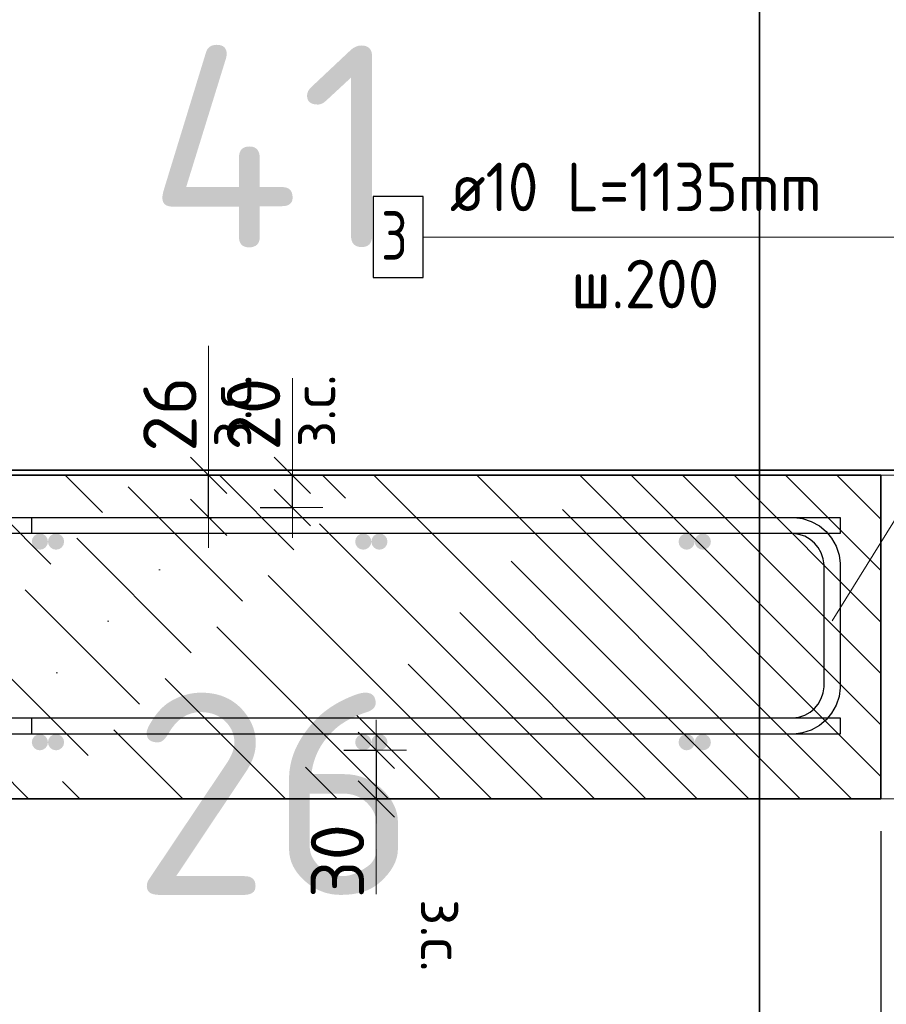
# Model space of a CAD drawing. Header units: metres. Extents: x -38 to 114, y -15 to 21.
# Tile 77 of 244: x 87.754 to 88.29, y -4.423 to -3.814. Entities that reach past the tile are written whole.
import ezdxf

# ---------------------------------------------------------------- set-up
doc = ezdxf.new("R2010")
doc.units = ezdxf.units.M
doc.header["$PDMODE"] = 65
for name, color, linetype, lineweight in [('XR$4$Арм. стержнями верхней зоны', 180, 'Continuous', 35), ('XR$4$Арм. стержнями нижней зоны', 180, 'Continuous', 35), ('XR$4$Арм.стержн. Арматура края', 96, 'Continuous', 35), ('XR$4$ВК__отв в полу 1-2 эт', 220, 'Continuous', 25), ('XR$4$Размерная линия (1)', 7, 'Continuous', 13), ('XR$4$Размерная линия_ общее', 7, 'Continuous', 13), ('XR$6$Арм. стержнями верхней зоны', 180, 'Continuous', 35), ('XR$6$Арм. стержнями нижней зоны', 180, 'Continuous', 35), ('XR$6$Арм.стержн. Арматура края', 96, 'Continuous', 35), ('XR$6$ВК__отв в полу 1-2 эт', 220, 'Continuous', 25), ('XR$6$Размерная линия (1)', 7, 'Continuous', 13), ('XR$6$Размерная линия_ общее', 7, 'Continuous', 13)]:
    doc.layers.add(name, color=color, linetype=linetype, lineweight=lineweight)
doc.styles.add('ISOCPEUR', font='txt')
doc.dimstyles.new('DIMSTYLE_11', dxfattribs={"dimtxt": 0.033, "dimasz": 0.0375, "dimexe": 0, "dimexo": 0, "dimgap": 0.0165, "dimtad": 2, "dimdec": 0, "dimlfac": 1000, "dimrnd": 1, "dimzin": 12, "dimdsep": 46, "dimtxsty": 'ISOCPEUR', "dimblk1": 'ALL_ML_STRICH', "dimblk2": 'ALL_ML_STRICH', "dimsah": 1, "dimcen": 0, "dimclrd": 7, "dimclre": 256, "dimclrt": 7, "dimadec": 0, "dimazin": 0, "dimtfac": 1, "dimtdec": 0, "dimtix": 1, "dimtmove": 2, "dimatfit": 3, "dimfxl": 0, "dimtvp": 1.2, "dimtzin": 0, "dimlwd": 0, "dimlwe": -3, "dimarcsym": 0})
doc.dimstyles.new('DIMSTYLE_24', dxfattribs={"dimtxt": 0.03, "dimasz": 0.03, "dimexe": 0, "dimexo": 0, "dimgap": 0.015, "dimtad": 2, "dimdec": 0, "dimlfac": 1000, "dimrnd": 5, "dimzin": 12, "dimdsep": 46, "dimtxsty": 'ISOCPEUR', "dimblk1": 'ALL_ML_STRICH', "dimblk2": 'ALL_ML_STRICH', "dimsah": 1, "dimcen": 0, "dimclrd": 7, "dimclre": 256, "dimclrt": 7, "dimadec": 0, "dimazin": 0, "dimtfac": 1, "dimtdec": 0, "dimtix": 1, "dimtmove": 2, "dimatfit": 3, "dimfxl": 0, "dimtzin": 0, "dimlwd": 0, "dimlwe": -3, "dimarcsym": 0})
pattern_1 = [(0, (0.45, 0.45), (0.225, 0.225), [0.225, -0.225]), (90, (0.45, 0.45), (-0.225, 0.225), [0.225, -0.225])]
pattern_2 = [(135, (0, 0), (-0.031819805, -0.031819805), [0.4, -0.05, 0, -0.05]), (135, (-0.01591, -0.01591), (-0.031819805, -0.031819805), [0.8, -0.1, 0.1, -0.1])]

# ---------------------------------------------------------------- blocks, each defined once
blk = doc.blocks.new('ALL_ML_STRICH')
at = {"color": 0, "linetype": 'ByBlock', "lineweight": -2}
for p, q in [((0, -0.5), (0, 0.5)), ((-0.3, -0.3), (0.3, 0.3)), ((-1, 0), (0.5, 0))]:
    blk.add_line(p, q, dxfattribs=at)
blk = doc.blocks.new('*D427')
at = {"layer": 'DEFPOINTS', "color": 7, "linetype": 'Continuous', "lineweight": 13, "transparency": 33554687}
for p in [(87.9344, -4.26585), (87.97439, -4.26585), (87.9344, -4.29585)]:
    blk.add_point(p, dxfattribs=at)
at = {"layer": 'XR$4$Размерная линия_ общее', "color": 253, "linetype": 'Continuous', "lineweight": -2, "true_color": 0xa0a0a0, "transparency": 33554687}
for p, q in [((87.9544, -4.26585), (87.97439, -4.26585)), ((87.9544, -4.29585), (87.97439, -4.29585))]:
    blk.add_line(p, q, dxfattribs=at)
at = {"layer": 'XR$4$Размерная линия_ общее', "color": 7, "linetype": 'Continuous', "lineweight": -2, "transparency": 33554687}
blk.add_line((87.97439, -4.26585), (87.97439, -4.29585), dxfattribs=at)
at = {"layer": 'XR$4$Размерная линия_ общее', "color": 7, "linetype": 'Continuous', "lineweight": 13, "transparency": 33554687, "xscale": 0.0375, "yscale": 0.0375, "zscale": 0.0375}
for p, rotation in [((87.97439, -4.26585), 90), ((87.97439, -4.29585), 270)]:
    blk.add_blockref('ALL_ML_STRICH', p, dxfattribs=dict(at, rotation=rotation))
at = {"layer": 'XR$4$Размерная линия_ общее', "color": 7, "linetype": 'Continuous', "lineweight": 13, "transparency": 33554687, "insert": (87.95039, -4.33427), "char_height": 0.033, "width": 0.066, "attachment_point": 5, "rotation": 90, "style": 'ISOCPEUR'}
blk.add_mtext('\\A1;{30}', dxfattribs=at)
at = {"layer": 'XR$4$Размерная линия_ общее', "color": 7, "linetype": 'Continuous', "lineweight": 13, "transparency": 33554687, "insert": (88.02893, -4.35775), "char_height": 0.027, "width": 0.00135, "attachment_point": 1, "rotation": 270, "line_spacing_factor": 0.60241, "style": 'ISOCPEUR'}
blk.add_mtext('з.с.', dxfattribs=at)
blk = doc.blocks.new('*D430')
at = {"layer": 'DEFPOINTS', "color": 7, "linetype": 'Continuous', "lineweight": 13, "transparency": 33554687}
for p in [(88.28635, -4.29585), (88.46635, -4.39585), (88.28635, -4.45873)]:
    blk.add_point(p, dxfattribs=at)
at = {"layer": 'XR$4$Размерная линия (1)', "color": 9, "linetype": 'Continuous', "lineweight": -2, "true_color": 0xc7c7c7, "transparency": 33554687}
for p, q in [((88.28635, -4.31585), (88.28635, -4.45873)), ((88.46635, -4.41585), (88.46635, -4.45873))]:
    blk.add_line(p, q, dxfattribs=at)
at = {"layer": 'XR$4$Размерная линия (1)', "color": 7, "linetype": 'Continuous', "lineweight": -2, "transparency": 33554687}
blk.add_line((88.28635, -4.45873), (88.46635, -4.45873), dxfattribs=at)
at = {"layer": 'XR$4$Размерная линия (1)', "color": 7, "linetype": 'Continuous', "lineweight": 13, "transparency": 33554687, "xscale": 0.03, "yscale": 0.03, "zscale": 0.03, "rotation": 180}
blk.add_blockref('ALL_ML_STRICH', (88.28635, -4.45873), dxfattribs=at)
at = {"layer": 'XR$4$Размерная линия (1)', "color": 7, "linetype": 'Continuous', "lineweight": 13, "transparency": 33554687, "xscale": 0.03, "yscale": 0.03, "zscale": 0.03}
blk.add_blockref('ALL_ML_STRICH', (88.46635, -4.45873), dxfattribs=at)
at = {"layer": 'XR$4$Размерная линия (1)', "color": 7, "linetype": 'Continuous', "lineweight": 13, "transparency": 33554687, "insert": (88.38085, -4.43373), "char_height": 0.03, "width": 0.09, "attachment_point": 5, "style": 'ISOCPEUR'}
blk.add_mtext('\\A1;{180}', dxfattribs=at)
blk = doc.blocks.new('*D474')
at = {"layer": 'DEFPOINTS', "color": 7, "linetype": 'Continuous', "lineweight": 13, "transparency": 33554687}
for p in [(87.83074, -4.09585), (87.83074, -4.12185), (87.87072, -4.12185)]:
    blk.add_point(p, dxfattribs=at)
at = {"layer": 'XR$4$Размерная линия_ общее', "color": 253, "linetype": 'Continuous', "lineweight": -2, "true_color": 0xa0a0a0, "transparency": 33554687}
for p, q in [((87.85074, -4.09585), (87.87072, -4.09585)), ((87.85074, -4.12185), (87.87072, -4.12185))]:
    blk.add_line(p, q, dxfattribs=at)
at = {"layer": 'XR$4$Размерная линия_ общее', "color": 7, "linetype": 'Continuous', "lineweight": -2, "transparency": 33554687}
blk.add_line((87.87072, -4.12185), (87.87072, -4.09585), dxfattribs=at)
at = {"layer": 'XR$4$Размерная линия_ общее', "color": 7, "linetype": 'Continuous', "lineweight": 13, "transparency": 33554687, "xscale": 0.0375, "yscale": 0.0375, "zscale": 0.0375}
for p, rotation in [((87.87072, -4.09585), 90), ((87.87072, -4.12185), 270)]:
    blk.add_blockref('ALL_ML_STRICH', p, dxfattribs=dict(at, rotation=rotation))
at = {"layer": 'XR$4$Размерная линия_ общее', "color": 7, "linetype": 'Continuous', "lineweight": 13, "transparency": 33554687, "insert": (87.87026, -4.07849), "char_height": 0.027, "width": 0.00135, "attachment_point": 1, "rotation": 90, "line_spacing_factor": 0.60241, "style": 'ISOCPEUR'}
blk.add_mtext('з.с.', dxfattribs=at)
at = {"layer": 'XR$4$Размерная линия_ общее', "color": 7, "linetype": 'Continuous', "lineweight": 13, "transparency": 33554687, "insert": (87.84672, -4.05812), "char_height": 0.033, "width": 0.066, "attachment_point": 5, "rotation": 90, "style": 'ISOCPEUR'}
blk.add_mtext('\\A1;{26}', dxfattribs=at)
blk = doc.blocks.new('*D729')
at = {"layer": 'DEFPOINTS', "color": 7, "linetype": 'Continuous', "lineweight": 13, "transparency": 33554687}
for p in [(87.88253, -4.09585), (87.88253, -4.11585), (87.92252, -4.11585)]:
    blk.add_point(p, dxfattribs=at)
at = {"layer": 'XR$6$Размерная линия_ общее', "color": 253, "linetype": 'Continuous', "lineweight": -2, "true_color": 0xa0a0a0, "transparency": 33554687}
for p, q in [((87.90253, -4.09585), (87.92252, -4.09585)), ((87.90253, -4.11585), (87.92252, -4.11585))]:
    blk.add_line(p, q, dxfattribs=at)
at = {"layer": 'XR$6$Размерная линия_ общее', "color": 7, "linetype": 'Continuous', "lineweight": -2, "transparency": 33554687}
blk.add_line((87.92252, -4.11585), (87.92252, -4.09585), dxfattribs=at)
at = {"layer": 'XR$6$Размерная линия_ общее', "color": 7, "linetype": 'Continuous', "lineweight": 13, "transparency": 33554687, "xscale": 0.0375, "yscale": 0.0375, "zscale": 0.0375}
for p, rotation in [((87.92252, -4.09585), 90), ((87.92252, -4.11585), 270)]:
    blk.add_blockref('ALL_ML_STRICH', p, dxfattribs=dict(at, rotation=rotation))
at = {"layer": 'XR$6$Размерная линия_ общее', "color": 7, "linetype": 'Continuous', "lineweight": 13, "transparency": 33554687, "insert": (87.92206, -4.07849), "char_height": 0.027, "width": 0.00135, "attachment_point": 1, "rotation": 90, "line_spacing_factor": 0.60241, "style": 'ISOCPEUR'}
blk.add_mtext('з.с.', dxfattribs=at)
at = {"layer": 'XR$6$Размерная линия_ общее', "color": 7, "linetype": 'Continuous', "lineweight": 13, "transparency": 33554687, "insert": (87.89852, -4.05812), "char_height": 0.033, "width": 0.066, "attachment_point": 5, "rotation": 90, "style": 'ISOCPEUR'}
blk.add_mtext('\\A1;{20}', dxfattribs=at)
blk = doc.blocks.new('*D730')
at = {"layer": 'DEFPOINTS', "color": 7, "linetype": 'Continuous', "lineweight": 13, "transparency": 33554687}
for p in [(87.9344, -4.26585), (87.97439, -4.26585), (87.9344, -4.29585)]:
    blk.add_point(p, dxfattribs=at)
at = {"layer": 'XR$6$Размерная линия_ общее', "color": 253, "linetype": 'Continuous', "lineweight": -2, "true_color": 0xa0a0a0, "transparency": 33554687}
for p, q in [((87.9544, -4.26585), (87.97439, -4.26585)), ((87.9544, -4.29585), (87.97439, -4.29585))]:
    blk.add_line(p, q, dxfattribs=at)
at = {"layer": 'XR$6$Размерная линия_ общее', "color": 7, "linetype": 'Continuous', "lineweight": -2, "transparency": 33554687}
blk.add_line((87.97439, -4.26585), (87.97439, -4.29585), dxfattribs=at)
at = {"layer": 'XR$6$Размерная линия_ общее', "color": 7, "linetype": 'Continuous', "lineweight": 13, "transparency": 33554687, "xscale": 0.0375, "yscale": 0.0375, "zscale": 0.0375}
for p, rotation in [((87.97439, -4.26585), 90), ((87.97439, -4.29585), 270)]:
    blk.add_blockref('ALL_ML_STRICH', p, dxfattribs=dict(at, rotation=rotation))
at = {"layer": 'XR$6$Размерная линия_ общее', "color": 7, "linetype": 'Continuous', "lineweight": 13, "transparency": 33554687, "insert": (87.95039, -4.33427), "char_height": 0.033, "width": 0.066, "attachment_point": 5, "rotation": 90, "style": 'ISOCPEUR'}
blk.add_mtext('\\A1;{30}', dxfattribs=at)
at = {"layer": 'XR$6$Размерная линия_ общее', "color": 7, "linetype": 'Continuous', "lineweight": 13, "transparency": 33554687, "insert": (88.02893, -4.35775), "char_height": 0.027, "width": 0.00135, "attachment_point": 1, "rotation": 270, "line_spacing_factor": 0.60241, "style": 'ISOCPEUR'}
blk.add_mtext('з.с.', dxfattribs=at)
blk = doc.blocks.new('*D735')
at = {"layer": 'DEFPOINTS', "color": 7, "linetype": 'Continuous', "lineweight": 13, "transparency": 33554687}
for p in [(88.28635, -4.29585), (88.46635, -4.39585), (88.28635, -4.45873)]:
    blk.add_point(p, dxfattribs=at)
at = {"layer": 'XR$6$Размерная линия (1)', "color": 9, "linetype": 'Continuous', "lineweight": -2, "true_color": 0xc7c7c7, "transparency": 33554687}
for p, q in [((88.28635, -4.31585), (88.28635, -4.45873)), ((88.46635, -4.41585), (88.46635, -4.45873))]:
    blk.add_line(p, q, dxfattribs=at)
at = {"layer": 'XR$6$Размерная линия (1)', "color": 7, "linetype": 'Continuous', "lineweight": -2, "transparency": 33554687}
blk.add_line((88.28635, -4.45873), (88.46635, -4.45873), dxfattribs=at)
at = {"layer": 'XR$6$Размерная линия (1)', "color": 7, "linetype": 'Continuous', "lineweight": 13, "transparency": 33554687, "xscale": 0.03, "yscale": 0.03, "zscale": 0.03, "rotation": 180}
blk.add_blockref('ALL_ML_STRICH', (88.28635, -4.45873), dxfattribs=at)
at = {"layer": 'XR$6$Размерная линия (1)', "color": 7, "linetype": 'Continuous', "lineweight": 13, "transparency": 33554687, "xscale": 0.03, "yscale": 0.03, "zscale": 0.03}
blk.add_blockref('ALL_ML_STRICH', (88.46635, -4.45873), dxfattribs=at)
at = {"layer": 'XR$6$Размерная линия (1)', "color": 7, "linetype": 'Continuous', "lineweight": 13, "transparency": 33554687, "insert": (88.38085, -4.43373), "char_height": 0.03, "width": 0.09, "attachment_point": 5, "style": 'ISOCPEUR'}
blk.add_mtext('\\A1;{180}', dxfattribs=at)

msp = doc.modelspace()

# ---------------------------------------------------------------- hatches: boundary and pattern name
at = {"linetype": 'Continuous', "lineweight": 13, "transparency": 33554687}
h = msp.add_hatch(dxfattribs=at)
h.set_pattern_fill('__________540', scale=0.015, style=0, pattern_type=2)
h.set_pattern_definition(pattern_2)
h.paths.add_polyline_path([(88.28635, -4.29585), (88.28635, -4.09585), (87.64199, -4.09585), (87.64199, -4.29585)], flags=0)
h = msp.add_hatch(dxfattribs=at)
h.set_pattern_fill('__________540', scale=0.015, style=0, pattern_type=2)
h.set_pattern_definition(pattern_2)
h.paths.add_polyline_path([(88.28635, -4.29585), (88.28635, -4.09585), (87.64199, -4.09585), (87.64199, -4.29585)], flags=0)
h = msp.add_hatch(dxfattribs=at)
h.set_pattern_fill('____', scale=0.225, style=0, pattern_type=2)
h.set_pattern_definition(pattern_1)
h.paths.add_polyline_path([(88.46635, -4.09585), (88.28635, -4.09585), (88.28635, -4.29585), (88.46635, -4.29585)], flags=0)
h = msp.add_hatch(dxfattribs=at)
h.set_pattern_fill('____', scale=0.225, style=0, pattern_type=2)
h.set_pattern_definition(pattern_1)
h.paths.add_polyline_path([(88.46635, -4.09585), (88.28635, -4.09585), (88.28635, -4.29585), (88.46635, -4.29585)], flags=0)
at = {"layer": 'XR$4$Арм. стержнями верхней зоны', "linetype": 'Continuous', "lineweight": 50, "transparency": 33554687}
for points in [[(87.78135, -4.13685), (87.78097, -4.13493), (87.77989, -4.13331), (87.77827, -4.13223), (87.77635, -4.13185), (87.77444, -4.13223), (87.77282, -4.13331), (87.77173, -4.13493), (87.77135, -4.13685), (87.77173, -4.13876), (87.77282, -4.14038), (87.77444, -4.14147), (87.77635, -4.14185), (87.77827, -4.14147), (87.77989, -4.14038), (87.78097, -4.13876)], [(87.98135, -4.13685), (87.98097, -4.13493), (87.97989, -4.13331), (87.97827, -4.13223), (87.97635, -4.13185), (87.97444, -4.13223), (87.97282, -4.13331), (87.97173, -4.13493), (87.97135, -4.13685), (87.97173, -4.13876), (87.97282, -4.14038), (87.97444, -4.14147), (87.97635, -4.14185), (87.97827, -4.14147), (87.97989, -4.14038), (87.98097, -4.13876)], [(88.18135, -4.13685), (88.18097, -4.13493), (88.17989, -4.13331), (88.17827, -4.13223), (88.17635, -4.13185), (88.17444, -4.13223), (88.17282, -4.13331), (88.17173, -4.13493), (88.17135, -4.13685), (88.17173, -4.13876), (88.17282, -4.14038), (88.17444, -4.14147), (88.17635, -4.14185), (88.17827, -4.14147), (88.17989, -4.14038), (88.18097, -4.13876)]]:
    msp.add_hatch(color=4, dxfattribs=at).paths.add_polyline_path(points)
at = {"layer": 'XR$4$Арм. стержнями нижней зоны', "linetype": 'Continuous', "lineweight": 50, "transparency": 33554687}
for points in [[(87.78135, -4.26085), (87.78097, -4.25893), (87.77989, -4.25731), (87.77827, -4.25623), (87.77635, -4.25585), (87.77444, -4.25623), (87.77282, -4.25731), (87.77173, -4.25893), (87.77135, -4.26085), (87.77173, -4.26276), (87.77282, -4.26438), (87.77444, -4.26547), (87.77635, -4.26585), (87.77827, -4.26547), (87.77989, -4.26438), (87.78097, -4.26276)], [(87.98135, -4.26085), (87.98097, -4.25893), (87.97989, -4.25731), (87.97827, -4.25623), (87.97635, -4.25585), (87.97444, -4.25623), (87.97282, -4.25731), (87.97173, -4.25893), (87.97135, -4.26085), (87.97173, -4.26276), (87.97282, -4.26438), (87.97444, -4.26547), (87.97635, -4.26585), (87.97827, -4.26547), (87.97989, -4.26438), (87.98097, -4.26276)], [(88.18135, -4.26085), (88.18097, -4.25893), (88.17989, -4.25731), (88.17827, -4.25623), (88.17635, -4.25585), (88.17444, -4.25623), (88.17282, -4.25731), (88.17173, -4.25893), (88.17135, -4.26085), (88.17173, -4.26276), (88.17282, -4.26438), (88.17444, -4.26547), (88.17635, -4.26585), (88.17827, -4.26547), (88.17989, -4.26438), (88.18097, -4.26276)]]:
    msp.add_hatch(color=4, dxfattribs=at).paths.add_polyline_path(points)
at = {"layer": 'XR$4$Арм.стержн. Арматура края', "linetype": 'Continuous', "lineweight": 50, "transparency": 33554687}
for points in [[(87.77135, -4.13685), (87.77097, -4.13493), (87.76989, -4.13331), (87.76827, -4.13223), (87.76635, -4.13185), (87.76444, -4.13223), (87.76282, -4.13331), (87.76173, -4.13493), (87.76135, -4.13685), (87.76173, -4.13876), (87.76282, -4.14038), (87.76444, -4.14147), (87.76635, -4.14185), (87.76827, -4.14147), (87.76989, -4.14038), (87.77097, -4.13876)], [(87.97135, -4.13685), (87.97097, -4.13493), (87.96989, -4.13331), (87.96827, -4.13223), (87.96635, -4.13185), (87.96444, -4.13223), (87.96282, -4.13331), (87.96173, -4.13493), (87.96135, -4.13685), (87.96173, -4.13876), (87.96282, -4.14038), (87.96444, -4.14147), (87.96635, -4.14185), (87.96827, -4.14147), (87.96989, -4.14038), (87.97097, -4.13876)], [(88.17135, -4.13685), (88.17097, -4.13493), (88.16989, -4.13331), (88.16827, -4.13223), (88.16635, -4.13185), (88.16444, -4.13223), (88.16282, -4.13331), (88.16173, -4.13493), (88.16135, -4.13685), (88.16173, -4.13876), (88.16282, -4.14038), (88.16444, -4.14147), (88.16635, -4.14185), (88.16827, -4.14147), (88.16989, -4.14038), (88.17097, -4.13876)], [(87.77135, -4.26085), (87.77097, -4.25893), (87.76989, -4.25731), (87.76827, -4.25623), (87.76635, -4.25585), (87.76444, -4.25623), (87.76282, -4.25731), (87.76173, -4.25893), (87.76135, -4.26085), (87.76173, -4.26276), (87.76282, -4.26438), (87.76444, -4.26547), (87.76635, -4.26585), (87.76827, -4.26547), (87.76989, -4.26438), (87.77097, -4.26276)], [(87.97135, -4.26085), (87.97097, -4.25893), (87.96989, -4.25731), (87.96827, -4.25623), (87.96635, -4.25585), (87.96444, -4.25623), (87.96282, -4.25731), (87.96173, -4.25893), (87.96135, -4.26085), (87.96173, -4.26276), (87.96282, -4.26438), (87.96444, -4.26547), (87.96635, -4.26585), (87.96827, -4.26547), (87.96989, -4.26438), (87.97097, -4.26276)], [(88.17135, -4.26085), (88.17097, -4.25893), (88.16989, -4.25731), (88.16827, -4.25623), (88.16635, -4.25585), (88.16444, -4.25623), (88.16282, -4.25731), (88.16173, -4.25893), (88.16135, -4.26085), (88.16173, -4.26276), (88.16282, -4.26438), (88.16444, -4.26547), (88.16635, -4.26585), (88.16827, -4.26547), (88.16989, -4.26438), (88.17097, -4.26276)]]:
    msp.add_hatch(color=4, dxfattribs=at).paths.add_polyline_path(points)
at = {"layer": 'XR$6$Арм. стержнями верхней зоны', "linetype": 'Continuous', "lineweight": 50, "transparency": 33554687}
for points in [[(87.78135, -4.13685), (87.78097, -4.13493), (87.77989, -4.13331), (87.77827, -4.13223), (87.77635, -4.13185), (87.77444, -4.13223), (87.77282, -4.13331), (87.77173, -4.13493), (87.77135, -4.13685), (87.77173, -4.13876), (87.77282, -4.14038), (87.77444, -4.14147), (87.77635, -4.14185), (87.77827, -4.14147), (87.77989, -4.14038), (87.78097, -4.13876)], [(87.98135, -4.13685), (87.98097, -4.13493), (87.97989, -4.13331), (87.97827, -4.13223), (87.97635, -4.13185), (87.97444, -4.13223), (87.97282, -4.13331), (87.97173, -4.13493), (87.97135, -4.13685), (87.97173, -4.13876), (87.97282, -4.14038), (87.97444, -4.14147), (87.97635, -4.14185), (87.97827, -4.14147), (87.97989, -4.14038), (87.98097, -4.13876)], [(88.18135, -4.13685), (88.18097, -4.13493), (88.17989, -4.13331), (88.17827, -4.13223), (88.17635, -4.13185), (88.17444, -4.13223), (88.17282, -4.13331), (88.17173, -4.13493), (88.17135, -4.13685), (88.17173, -4.13876), (88.17282, -4.14038), (88.17444, -4.14147), (88.17635, -4.14185), (88.17827, -4.14147), (88.17989, -4.14038), (88.18097, -4.13876)]]:
    msp.add_hatch(color=4, dxfattribs=at).paths.add_polyline_path(points)
at = {"layer": 'XR$6$Арм. стержнями нижней зоны', "linetype": 'Continuous', "lineweight": 50, "transparency": 33554687}
for points in [[(87.78135, -4.26085), (87.78097, -4.25893), (87.77989, -4.25731), (87.77827, -4.25623), (87.77635, -4.25585), (87.77444, -4.25623), (87.77282, -4.25731), (87.77173, -4.25893), (87.77135, -4.26085), (87.77173, -4.26276), (87.77282, -4.26438), (87.77444, -4.26547), (87.77635, -4.26585), (87.77827, -4.26547), (87.77989, -4.26438), (87.78097, -4.26276)], [(87.98135, -4.26085), (87.98097, -4.25893), (87.97989, -4.25731), (87.97827, -4.25623), (87.97635, -4.25585), (87.97444, -4.25623), (87.97282, -4.25731), (87.97173, -4.25893), (87.97135, -4.26085), (87.97173, -4.26276), (87.97282, -4.26438), (87.97444, -4.26547), (87.97635, -4.26585), (87.97827, -4.26547), (87.97989, -4.26438), (87.98097, -4.26276)], [(88.18135, -4.26085), (88.18097, -4.25893), (88.17989, -4.25731), (88.17827, -4.25623), (88.17635, -4.25585), (88.17444, -4.25623), (88.17282, -4.25731), (88.17173, -4.25893), (88.17135, -4.26085), (88.17173, -4.26276), (88.17282, -4.26438), (88.17444, -4.26547), (88.17635, -4.26585), (88.17827, -4.26547), (88.17989, -4.26438), (88.18097, -4.26276)]]:
    msp.add_hatch(color=4, dxfattribs=at).paths.add_polyline_path(points)
at = {"layer": 'XR$6$Арм.стержн. Арматура края', "linetype": 'Continuous', "lineweight": 50, "transparency": 33554687}
for points in [[(87.77135, -4.13685), (87.77097, -4.13493), (87.76989, -4.13331), (87.76827, -4.13223), (87.76635, -4.13185), (87.76444, -4.13223), (87.76282, -4.13331), (87.76173, -4.13493), (87.76135, -4.13685), (87.76173, -4.13876), (87.76282, -4.14038), (87.76444, -4.14147), (87.76635, -4.14185), (87.76827, -4.14147), (87.76989, -4.14038), (87.77097, -4.13876)], [(87.97135, -4.13685), (87.97097, -4.13493), (87.96989, -4.13331), (87.96827, -4.13223), (87.96635, -4.13185), (87.96444, -4.13223), (87.96282, -4.13331), (87.96173, -4.13493), (87.96135, -4.13685), (87.96173, -4.13876), (87.96282, -4.14038), (87.96444, -4.14147), (87.96635, -4.14185), (87.96827, -4.14147), (87.96989, -4.14038), (87.97097, -4.13876)], [(88.17135, -4.13685), (88.17097, -4.13493), (88.16989, -4.13331), (88.16827, -4.13223), (88.16635, -4.13185), (88.16444, -4.13223), (88.16282, -4.13331), (88.16173, -4.13493), (88.16135, -4.13685), (88.16173, -4.13876), (88.16282, -4.14038), (88.16444, -4.14147), (88.16635, -4.14185), (88.16827, -4.14147), (88.16989, -4.14038), (88.17097, -4.13876)], [(87.77135, -4.26085), (87.77097, -4.25893), (87.76989, -4.25731), (87.76827, -4.25623), (87.76635, -4.25585), (87.76444, -4.25623), (87.76282, -4.25731), (87.76173, -4.25893), (87.76135, -4.26085), (87.76173, -4.26276), (87.76282, -4.26438), (87.76444, -4.26547), (87.76635, -4.26585), (87.76827, -4.26547), (87.76989, -4.26438), (87.77097, -4.26276)], [(87.97135, -4.26085), (87.97097, -4.25893), (87.96989, -4.25731), (87.96827, -4.25623), (87.96635, -4.25585), (87.96444, -4.25623), (87.96282, -4.25731), (87.96173, -4.25893), (87.96135, -4.26085), (87.96173, -4.26276), (87.96282, -4.26438), (87.96444, -4.26547), (87.96635, -4.26585), (87.96827, -4.26547), (87.96989, -4.26438), (87.97097, -4.26276)], [(88.17135, -4.26085), (88.17097, -4.25893), (88.16989, -4.25731), (88.16827, -4.25623), (88.16635, -4.25585), (88.16444, -4.25623), (88.16282, -4.25731), (88.16173, -4.25893), (88.16135, -4.26085), (88.16173, -4.26276), (88.16282, -4.26438), (88.16444, -4.26547), (88.16635, -4.26585), (88.16827, -4.26547), (88.16989, -4.26438), (88.17097, -4.26276)]]:
    msp.add_hatch(color=4, dxfattribs=at).paths.add_polyline_path(points)

# ---------------------------------------------------------------- linework, layer by layer
at = {"color": 7, "linetype": 'Continuous', "lineweight": 35, "transparency": 33554687}
for p, q in [((88.21143, -3.69271), (88.21143, -4.09271)), ((80.71143, -4.09271), (89.96143, -4.09271)), ((89.96143, -4.09271), (80.71143, -4.09271)), ((88.21143, -4.09271), (88.21143, -4.49271)), ((88.28635, -4.09585), (87.64199, -4.09585)), ((88.28635, -4.09585), (87.64199, -4.09585)), ((88.28635, -4.29585), (88.28635, -4.09585)), ((88.28635, -4.29585), (88.28635, -4.09585)), ((87.64199, -4.29585), (88.28635, -4.29585)), ((87.64199, -4.29585), (88.28635, -4.29585))]:
    msp.add_line(p, q, dxfattribs=at)
at = {"color": 7, "linetype": 'Continuous', "lineweight": 13, "transparency": 33554687}
for p, q in [((87.87072, -4.09585), (87.87072, -4.01585)), ((87.92252, -4.09585), (87.92252, -4.03585)), ((89.96143, -4.09271), (80.71143, -4.09271)), ((87.97439, -4.29585), (87.97439, -4.35485)), ((87.97439, -4.29585), (87.97439, -4.35485))]:
    msp.add_line(p, q, dxfattribs=at)
msp.add_lwpolyline([(88.46635, -4.09585), (88.28635, -4.09585), (88.28635, -4.29585), (88.46635, -4.29585), (88.46635, -4.09585)], close=True, dxfattribs=at)
msp.add_lwpolyline([(88.46635, -4.09585), (88.28635, -4.09585), (88.28635, -4.29585), (88.46635, -4.29585), (88.46635, -4.09585)], close=True, dxfattribs=at)
at = {"layer": 'XR$4$Арм. стержнями верхней зоны', "color": 4, "linetype": 'Continuous', "lineweight": 25, "transparency": 33554687}
msp.add_lwpolyline([(87.63699, -4.12185), (88.26135, -4.12185), (88.26135, -4.13185), (87.63699, -4.13185), (87.63699, -4.12185)], dxfattribs=at)
at = {"layer": 'XR$4$Арм. стержнями нижней зоны', "color": 4, "linetype": 'Continuous', "lineweight": 25, "transparency": 33554687}
msp.add_lwpolyline([(87.63699, -4.24585), (88.26135, -4.24585), (88.26135, -4.25585), (87.63699, -4.25585), (87.63699, -4.24585)], dxfattribs=at)
at = {"layer": 'XR$4$Арм.стержн. Арматура края', "color": 7, "linetype": 'Continuous', "lineweight": 13, "transparency": 33554687}
msp.add_line((88.00342, -3.94864), (88.40342, -3.94864), dxfattribs=at)
at = {"layer": 'XR$4$Арм.стержн. Арматура края', "color": 7, "linetype": 'Continuous', "lineweight": 25, "transparency": 33554687}
msp.add_lwpolyline([(87.97242, -3.97364), (88.00342, -3.97364), (88.00342, -3.92364), (87.97242, -3.92364), (87.97242, -3.97364)], dxfattribs=at)
at = {"layer": 'XR$4$Арм.стержн. Арматура края', "color": 4, "linetype": 'Continuous', "lineweight": 25, "transparency": 33554687}
msp.add_lwpolyline([(87.76135, -4.24585), (88.2321, -4.24585), (88.23573, -4.24534), (88.2394, -4.24413), (88.24276, -4.24225), (88.24548, -4.23997), (88.24776, -4.23725), (88.24964, -4.23389), (88.25085, -4.23022), (88.25135, -4.22659), (88.25135, -4.1511), (88.25085, -4.14747), (88.24964, -4.1438), (88.24776, -4.14044), (88.24548, -4.13772), (88.24276, -4.13544), (88.2394, -4.13356), (88.23573, -4.13235), (88.2321, -4.13185), (87.76135, -4.13185), (87.76135, -4.12185), (88.23279, -4.12185), (88.238, -4.12257), (88.24344, -4.12437), (88.24845, -4.12717), (88.25258, -4.13062), (88.25603, -4.13475), (88.25883, -4.13976), (88.26063, -4.1452), (88.26135, -4.15041), (88.26135, -4.22728), (88.26063, -4.2325), (88.25883, -4.23794), (88.25603, -4.24295), (88.25258, -4.24707), (88.24845, -4.25052), (88.24344, -4.25333), (88.238, -4.25512), (88.23279, -4.25585), (87.76135, -4.25585), (87.76135, -4.24585)], dxfattribs=at)
at = {"layer": 'XR$4$ВК__отв в полу 1-2 эт', "color": 7, "linetype": 'Continuous', "lineweight": 13, "transparency": 33554687}
msp.add_line((88.25635, -4.18585), (88.40342, -3.94864), dxfattribs=at)
at = {"layer": 'XR$6$Арм. стержнями верхней зоны', "color": 4, "linetype": 'Continuous', "lineweight": 25, "transparency": 33554687}
msp.add_lwpolyline([(87.63699, -4.12185), (88.26135, -4.12185), (88.26135, -4.13185), (87.63699, -4.13185), (87.63699, -4.12185)], dxfattribs=at)
at = {"layer": 'XR$6$Арм. стержнями нижней зоны', "color": 4, "linetype": 'Continuous', "lineweight": 25, "transparency": 33554687}
msp.add_lwpolyline([(87.63699, -4.24585), (88.26135, -4.24585), (88.26135, -4.25585), (87.63699, -4.25585), (87.63699, -4.24585)], dxfattribs=at)
at = {"layer": 'XR$6$Арм.стержн. Арматура края', "color": 7, "linetype": 'Continuous', "lineweight": 13, "transparency": 33554687}
msp.add_line((88.00342, -3.94864), (88.40342, -3.94864), dxfattribs=at)
at = {"layer": 'XR$6$Арм.стержн. Арматура края', "color": 7, "linetype": 'Continuous', "lineweight": 25, "transparency": 33554687}
msp.add_lwpolyline([(87.97242, -3.97364), (88.00342, -3.97364), (88.00342, -3.92364), (87.97242, -3.92364), (87.97242, -3.97364)], dxfattribs=at)
at = {"layer": 'XR$6$Арм.стержн. Арматура края', "color": 4, "linetype": 'Continuous', "lineweight": 25, "transparency": 33554687}
msp.add_lwpolyline([(87.76135, -4.24585), (88.2321, -4.24585), (88.23573, -4.24534), (88.2394, -4.24413), (88.24276, -4.24225), (88.24548, -4.23997), (88.24776, -4.23725), (88.24964, -4.23389), (88.25085, -4.23022), (88.25135, -4.22659), (88.25135, -4.1511), (88.25085, -4.14747), (88.24964, -4.1438), (88.24776, -4.14044), (88.24548, -4.13772), (88.24276, -4.13544), (88.2394, -4.13356), (88.23573, -4.13235), (88.2321, -4.13185), (87.76135, -4.13185), (87.76135, -4.12185), (88.23279, -4.12185), (88.238, -4.12257), (88.24344, -4.12437), (88.24845, -4.12717), (88.25258, -4.13062), (88.25603, -4.13475), (88.25883, -4.13976), (88.26063, -4.1452), (88.26135, -4.15041), (88.26135, -4.22728), (88.26063, -4.2325), (88.25883, -4.23794), (88.25603, -4.24295), (88.25258, -4.24707), (88.24845, -4.25052), (88.24344, -4.25333), (88.238, -4.25512), (88.23279, -4.25585), (87.76135, -4.25585), (87.76135, -4.24585)], dxfattribs=at)
at = {"layer": 'XR$6$ВК__отв в полу 1-2 эт', "color": 7, "linetype": 'Continuous', "lineweight": 13, "transparency": 33554687}
msp.add_line((88.25635, -4.18585), (88.40342, -3.94864), dxfattribs=at)

# ---------------------------------------------------------------- texts
at = {"color": 7, "linetype": 'Continuous', "lineweight": 35, "transparency": 33554687, "char_height": 0.0625, "attachment_point": 5, "style": 'ISOCPEUR'}
for s, insert, width in [('\\A1;{\\fISOCPEUR|i0|b0;\\H0.125000;\\W1.000000;\\C7;41}\\P', (87.91143, -3.89271), 0.2102941), ('\\A1;{\\fISOCPEUR|i0|b0;\\H0.125000;\\W1.000000;\\C7;26}\\P', (87.91143, -4.29271), 0.2296875)]:
    msp.add_mtext(s, dxfattribs=dict(at, insert=insert, width=width))
at = {"layer": 'XR$4$Арм.стержн. Арматура края', "color": 7, "linetype": 'Continuous', "lineweight": 25, "transparency": 33554687, "char_height": 0.03, "attachment_point": 7, "style": 'ISOCPEUR'}
for s, insert, width in [('\\W0.92;ø10 L=1135mm ', (88.01992, -3.93264), 0.2806692), ('\\W0.78;3', (87.97742, -3.96264), 0.0326407), ('\\W0.95;ш.200 ', (88.09492, -3.99264), 0.1311996)]:
    msp.add_mtext(s, dxfattribs=dict(at, insert=insert, width=width))
at = {"layer": 'XR$6$Арм.стержн. Арматура края', "color": 7, "linetype": 'Continuous', "lineweight": 25, "transparency": 33554687, "char_height": 0.03, "attachment_point": 7, "style": 'ISOCPEUR'}
for s, insert, width in [('\\W0.92;ø10 L=1135mm ', (88.01992, -3.93264), 0.2806692), ('\\W0.78;3', (87.97742, -3.96264), 0.0326407), ('\\W0.95;ш.200 ', (88.09492, -3.99264), 0.1311996)]:
    msp.add_mtext(s, dxfattribs=dict(at, insert=insert, width=width))

# ---------------------------------------------------------------- dimensions: what is measured, and where the dimension line sits
at = {"layer": 'XR$4$Размерная линия (1)', "color": 7, "linetype": 'Continuous', "lineweight": 13, "transparency": 33554687}
dim = msp.add_linear_dim(base=(88.46635, -4.45873), p1=(88.28635, -4.31585), p2=(88.46635, -4.41585), dimstyle='DIMSTYLE_24', override={"dimpost": '<>', "dimclrd": 7, "dimclre": 9, "dimclrt": 7, "dimlwd": 0, "dimlwe": 65533}, dxfattribs=at)
dim.commit()
dim.dimension.update_dxf_attribs({"geometry": '*D430', "text_midpoint": (88.38085, -4.43373), "dimtype": 160})
at = {"layer": 'XR$4$Размерная линия_ общее', "color": 7, "linetype": 'Continuous', "lineweight": 13, "transparency": 33554687}
for base, p1, p2, angle, picture, middle in [((87.87072, -4.09585), (87.85074, -4.12185), (87.85074, -4.09585), 90, '*D474', (87.84672, -4.05812)), ((87.97439, -4.29585), (87.9544, -4.26585), (87.9544, -4.29585), 270, '*D427', (87.95039, -4.33427))]:
    dim = msp.add_linear_dim(base=base, p1=p1, p2=p2, angle=angle, text='<>\\Xз.с.', dimstyle='DIMSTYLE_11', override={"dimpost": '<>', "dimclrd": 7, "dimclre": 253, "dimclrt": 7, "dimlwd": 0, "dimlwe": 65533}, dxfattribs=at)
    dim.commit()
    dim.dimension.update_dxf_attribs({"geometry": picture, "text_midpoint": middle, "dimtype": 160})
at = {"layer": 'XR$6$Размерная линия (1)', "color": 7, "linetype": 'Continuous', "lineweight": 13, "transparency": 33554687}
dim = msp.add_linear_dim(base=(88.46635, -4.45873), p1=(88.28635, -4.31585), p2=(88.46635, -4.41585), dimstyle='DIMSTYLE_24', override={"dimpost": '<>', "dimclrd": 7, "dimclre": 9, "dimclrt": 7, "dimlwd": 0, "dimlwe": 65533}, dxfattribs=at)
dim.commit()
dim.dimension.update_dxf_attribs({"geometry": '*D735', "text_midpoint": (88.38085, -4.43373), "dimtype": 160})
at = {"layer": 'XR$6$Размерная линия_ общее', "color": 7, "linetype": 'Continuous', "lineweight": 13, "transparency": 33554687}
for base, p1, p2, angle, picture, middle in [((87.92252, -4.09585), (87.90253, -4.11585), (87.90253, -4.09585), 90, '*D729', (87.89852, -4.05812)), ((87.97439, -4.29585), (87.9544, -4.26585), (87.9544, -4.29585), 270, '*D730', (87.95039, -4.33427))]:
    dim = msp.add_linear_dim(base=base, p1=p1, p2=p2, angle=angle, text='<>\\Xз.с.', dimstyle='DIMSTYLE_11', override={"dimpost": '<>', "dimclrd": 7, "dimclre": 253, "dimclrt": 7, "dimlwd": 0, "dimlwe": 65533}, dxfattribs=at)
    dim.commit()
    dim.dimension.update_dxf_attribs({"geometry": picture, "text_midpoint": middle, "dimtype": 160})

doc.saveas('drawing.dxf')
